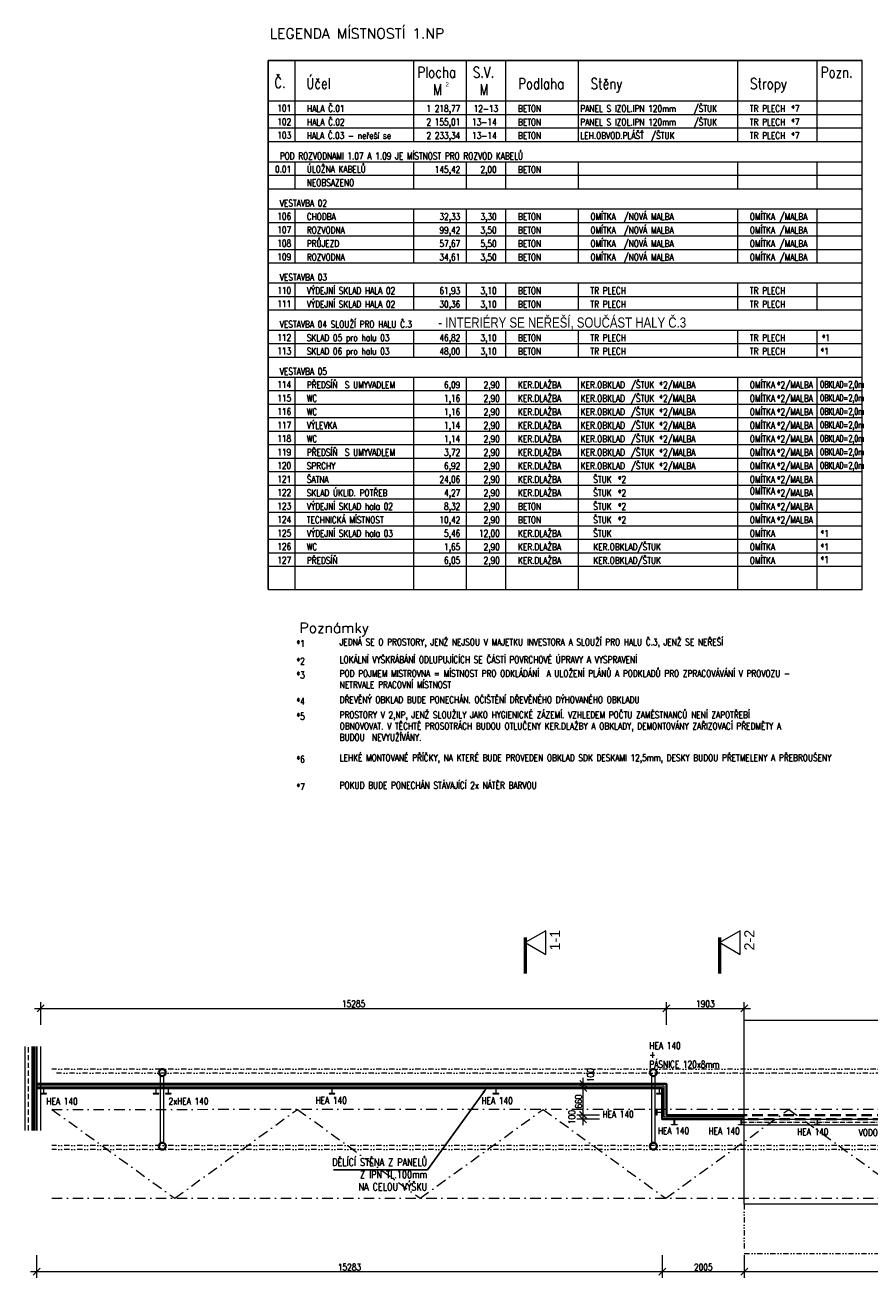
# Model space of a CAD drawing. Header units: millimetres. Extents: x -485339 to 350584, y -1189936 to 0.
# Tile 176 of 256: x 1354 to 21993, y -1145246 to -1114602. Entities that reach past the tile are written whole.
import ezdxf
from ezdxf import colors
from ezdxf.entities.mleader import LeaderData, LeaderLine
from ezdxf.enums import TextEntityAlignment as Align
from ezdxf.math import Vec2, Vec3

# ---------------------------------------------------------------- set-up
doc = ezdxf.new("R2010")
doc.units = ezdxf.units.MM
doc.header["$LTSCALE"] = 10
for name, pattern in [('ACAD_ISO10W100', [18.5, 12, -3, 0.5, -3]), ('DASHDOT', [25.4, 12.7, -6.35, 0, -6.35]), ('DĚLICÍ2', [15.875, 6.35, -3.175, 0, -3.175, 0, -3.175]), ('ČÁRKOVANÁ', [19.05, 12.7, -6.35]), ('ČÁRKOVANÁ2', [9.525, 6.35, -3.175])]:
    doc.linetypes.add(name, pattern=pattern)
doc.layers.get('Defpoints').update_dxf_attribs({"color": 201})
for name, color, linetype, lineweight in [('A_vybavení', 252, 'Continuous', 18), ('N_kóty', 10, 'Continuous', 18), ('N_popis', 10, 'Continuous', 18), ('N_čáry_dělící stěna', 212, 'ČÁRKOVANÁ', 35), ('N_čáry_obv.plášt', 212, 'Continuous', 18), ('N_čáry_obv.plášt_obrys', 212, 'Continuous', 35), ('N_čáry_plné', 10, 'Continuous', 18), ('St_popis', 250, 'Continuous', 18), ('St_sloupy_konstrukce haly', 5, 'Continuous', 35), ('St_čáry_nad', 250, 'DĚLICÍ2', 18), ('St_čáry_obrys', 5, 'Continuous', 35), ('St_čáry_osy', 250, 'DASHDOT', 18), ('St_čáry_plné', 250, 'Continuous', 18), ('St_čáry_pod', 250, 'ČÁRKOVANÁ2', 18)]:
    doc.layers.add(name, color=color, linetype=linetype, lineweight=lineweight)
for name, color, linetype, lineweight, true_color in [('BOURÁNÍ_POPIS', 7, 'Continuous', 18, 0xdba400), ('N_profily', 7, 'Continuous', 18, 0x2424ff), ('N_PROFILY_KOTY', 7, 'Continuous', 18, 0x2424ff)]:
    doc.layers.add(name, color=color, linetype=linetype, lineweight=lineweight, true_color=true_color)
doc.styles.add('A_slabé', font='txt')
doc.styles.add('Andy', font='arial.ttf')
doc.styles.add('ROMANS', font='romans.shx', dxfattribs={"width": 0.8})
doc.styles.get("Standard").update_dxf_attribs({"font": 'simplex.shx', "width": 0.8})
doc.linetypes.add('ZIGZAG', pattern='A,0.00254,-5.08,[131,ltypeshp.shx,S=5.08,R=0,X=-5.08,Y=0],-10.16,[131,ltypeshp.shx,S=5.08,R=180,X=5.08,Y=0],-5.08', length=20.32254)
doc.dimstyles.new('stavebníM100', dxfattribs={"dimtxt": 165, "dimasz": 170, "dimexe": 150, "dimexo": 100, "dimgap": 30, "dimtad": 1, "dimdec": 0, "dimtxsty": 'Standard', "dimblk": 'OBLIQUE', "dimcen": -2.5, "dimdle": 150, "dimclrd": 256, "dimclre": 256, "dimclrt": 256, "dimadec": 4, "dimazin": 0, "dimtfac": 1, "dimtdec": 0, "dimtmove": 2, "dimatfit": 3, "dimldrblk": 'OBLIQUE', "dimfxl": 400, "dimfxlon": 1, "dimlwd": -1, "dimlwe": -1, "dimarcsym": 0})

# ---------------------------------------------------------------- blocks, each defined once
blk = doc.blocks.new('*U6843')
at = {"layer": 'N_popis', "lineweight": 15, "style": 'ROMANS', "width": 0.55}
blk.add_text('OBKLAD=2,0m', height=165, rotation=0.0027, dxfattribs=at).set_placement((-486, -67))
blk = doc.blocks.new('*U6844')
at = {"layer": 'A_vybavení'}
for p in [(0, 0), (0, -330), (0, -660), (0, -990), (0, -1320), (0, -1650), (0, -1980)]:
    blk.add_blockref('*U6843', p, dxfattribs=at)
blk = doc.blocks.new('G$CD8A98CDB')
at = {"layer": 'St_sloupy_konstrukce haly', "color": 250, "lineweight": 18, "ltscale": 2}
for points in [[(-825, 0), (825, 0)], [(-825, -80), (825, -80)]]:
    blk.add_lwpolyline(points, dxfattribs=at)
at = {"layer": 'St_sloupy_konstrukce haly', "ltscale": 2}
for centre in [(-900, -40), (900, -40)]:
    blk.add_circle(centre, 85, dxfattribs=at)
blk = doc.blocks.new('_OBLIQUE')
at = {"color": 0, "linetype": 'ByBlock'}
blk.add_line((-0.5, -0.5), (0.5, 0.5), dxfattribs=at)
blk = doc.blocks.new('*D7745')
at = {"layer": 'Defpoints', "color": 0}
for p in [(17021, -1138634), (1736, -1141702), (17021, -1141702)]:
    blk.add_point(p, dxfattribs=at)
at = {"layer": 'N_kóty'}
for p, q in [((1586, -1138634), (17171, -1138634)), ((1736, -1139034), (1736, -1138484)), ((17021, -1139034), (17021, -1138484))]:
    blk.add_line(p, q, dxfattribs=at)
at = {"layer": 'N_kóty', "linetype": 'ByBlock', "xscale": 170, "yscale": 170, "zscale": 170, "rotation": 180}
blk.add_blockref('_OBLIQUE', (1736, -1138634), dxfattribs=at)
at = {"layer": 'N_kóty', "linetype": 'ByBlock', "xscale": 170, "yscale": 170, "zscale": 170}
blk.add_blockref('_OBLIQUE', (17021, -1138634), dxfattribs=at)
at = {"layer": 'N_kóty', "insert": (9379, -1138521), "char_height": 165, "attachment_point": 5}
blk.add_mtext('15285', dxfattribs=at)
blk = doc.blocks.new('*D7746')
at = {"layer": 'Defpoints', "color": 0}
for p in [(18924, -1138634), (18924, -1140142), (17021, -1141702)]:
    blk.add_point(p, dxfattribs=at)
at = {"layer": 'N_kóty'}
for p, q in [((16871, -1138634), (19074, -1138634)), ((17021, -1139034), (17021, -1138484)), ((18924, -1139034), (18924, -1138484))]:
    blk.add_line(p, q, dxfattribs=at)
at = {"layer": 'N_kóty', "linetype": 'ByBlock', "xscale": 170, "yscale": 170, "zscale": 170, "rotation": 180}
blk.add_blockref('_OBLIQUE', (17021, -1138634), dxfattribs=at)
at = {"layer": 'N_kóty', "linetype": 'ByBlock', "xscale": 170, "yscale": 170, "zscale": 170}
blk.add_blockref('_OBLIQUE', (18924, -1138634), dxfattribs=at)
at = {"layer": 'N_kóty', "insert": (17973, -1138521), "char_height": 165, "attachment_point": 5}
blk.add_mtext('1903', dxfattribs=at)
blk = doc.blocks.new('*D7747')
at = {"layer": 'Defpoints', "color": 0}
for p in [(14987, -1141242), (18924, -1141242), (18924, -1141342)]:
    blk.add_point(p, dxfattribs=at)
at = {"layer": 'N_kóty'}
for p, q in [((14987, -1141492), (14987, -1141092)), ((15387, -1141242), (14837, -1141242)), ((15387, -1141342), (14837, -1141342))]:
    blk.add_line(p, q, dxfattribs=at)
at = {"layer": 'N_kóty', "linetype": 'ByBlock', "xscale": 170, "yscale": 170, "zscale": 170}
for p, rotation in [((14987, -1141242), 90), ((14987, -1141342), 270)]:
    blk.add_blockref('_OBLIQUE', p, dxfattribs=dict(at, rotation=rotation))
at = {"layer": 'N_kóty', "insert": (14709, -1141292), "char_height": 165, "attachment_point": 5, "rotation": 90}
blk.add_mtext('100', dxfattribs=at)
blk = doc.blocks.new('*D7748')
at = {"layer": 'Defpoints', "color": 0}
for p in [(14989, -1140582), (16921, -1140582), (18924, -1141242)]:
    blk.add_point(p, dxfattribs=at)
at = {"layer": 'N_kóty'}
for p, q in [((14989, -1141392), (14989, -1140432)), ((15389, -1140582), (14839, -1140582)), ((15389, -1141242), (14839, -1141242))]:
    blk.add_line(p, q, dxfattribs=at)
at = {"layer": 'N_kóty', "linetype": 'ByBlock', "xscale": 170, "yscale": 170, "zscale": 170}
for p, rotation in [((14989, -1140582), 90), ((14989, -1141242), 270)]:
    blk.add_blockref('_OBLIQUE', p, dxfattribs=dict(at, rotation=rotation))
at = {"layer": 'N_kóty', "insert": (14876, -1140912), "char_height": 165, "attachment_point": 5, "rotation": 90}
blk.add_mtext('660', dxfattribs=at)
blk = doc.blocks.new('*D7749')
at = {"layer": 'Defpoints', "color": 0}
for p in [(14989, -1140482), (17021, -1140482), (16921, -1140582)]:
    blk.add_point(p, dxfattribs=at)
at = {"layer": 'N_kóty'}
for p, q in [((15389, -1140482), (14839, -1140482)), ((14989, -1140732), (14989, -1140332)), ((15389, -1140582), (14839, -1140582))]:
    blk.add_line(p, q, dxfattribs=at)
at = {"layer": 'N_kóty', "linetype": 'ByBlock', "xscale": 170, "yscale": 170, "zscale": 170}
for p, rotation in [((14989, -1140482), 90), ((14989, -1140582), 270)]:
    blk.add_blockref('_OBLIQUE', p, dxfattribs=dict(at, rotation=rotation))
at = {"layer": 'N_kóty', "insert": (15168, -1140264), "char_height": 165, "attachment_point": 5, "rotation": 90}
blk.add_mtext('100', dxfattribs=at)
blk = doc.blocks.new('G$C4E362255')
at = {"layer": 'St_čáry_nad', "ltscale": 2}
blk.add_lwpolyline([(0, -4500), (0, -5700), (21100, -5700), (22400, -5700), (22400, -3350), (21100, -3350)], dxfattribs=at)
at = {"layer": 'St_čáry_plné'}
blk.add_lwpolyline([(21100, -4500), (0, -4500), (0, 0), (21100, 0)], close=True, dxfattribs=at)
blk = doc.blocks.new('*D7778')
at = {"layer": 'Defpoints', "color": 0}
for p in [(18924, -1143422), (40024, -1144007), (18924, -1145069)]:
    blk.add_point(p, dxfattribs=at)
at = {"layer": 'N_kóty'}
for p, q in [((18924, -1144669), (18924, -1145219)), ((40024, -1144669), (40024, -1145219)), ((40174, -1145069), (18774, -1145069))]:
    blk.add_line(p, q, dxfattribs=at)
at = {"layer": 'N_kóty', "linetype": 'ByBlock', "xscale": 170, "yscale": 170, "zscale": 170, "rotation": 180}
blk.add_blockref('_OBLIQUE', (18924, -1145069), dxfattribs=at)
at = {"layer": 'N_kóty', "linetype": 'ByBlock', "xscale": 170, "yscale": 170, "zscale": 170}
blk.add_blockref('_OBLIQUE', (40024, -1145069), dxfattribs=at)
at = {"layer": 'N_kóty', "insert": (29474, -1144957), "char_height": 165, "attachment_point": 5}
blk.add_mtext('21100', dxfattribs=at)
blk = doc.blocks.new('*D7779')
at = {"layer": 'Defpoints', "color": 0}
for p in [(16919, -1141342), (18924, -1143422), (16919, -1145069)]:
    blk.add_point(p, dxfattribs=at)
at = {"layer": 'N_kóty'}
for p, q in [((16919, -1144669), (16919, -1145219)), ((18924, -1144669), (18924, -1145219)), ((19074, -1145069), (16769, -1145069))]:
    blk.add_line(p, q, dxfattribs=at)
at = {"layer": 'N_kóty', "linetype": 'ByBlock', "xscale": 170, "yscale": 170, "zscale": 170, "rotation": 180}
blk.add_blockref('_OBLIQUE', (16919, -1145069), dxfattribs=at)
at = {"layer": 'N_kóty', "linetype": 'ByBlock', "xscale": 170, "yscale": 170, "zscale": 170}
blk.add_blockref('_OBLIQUE', (18924, -1145069), dxfattribs=at)
at = {"layer": 'N_kóty', "insert": (17922, -1144957), "char_height": 165, "attachment_point": 5}
blk.add_mtext('2005', dxfattribs=at)
blk = doc.blocks.new('*D7780')
at = {"layer": 'Defpoints', "color": 0}
for p in [(1636, -1140582), (16919, -1141342), (1636, -1145069)]:
    blk.add_point(p, dxfattribs=at)
at = {"layer": 'N_kóty'}
for p, q in [((1636, -1144669), (1636, -1145219)), ((16919, -1144669), (16919, -1145219)), ((17069, -1145069), (1486, -1145069))]:
    blk.add_line(p, q, dxfattribs=at)
at = {"layer": 'N_kóty', "linetype": 'ByBlock', "xscale": 170, "yscale": 170, "zscale": 170, "rotation": 180}
blk.add_blockref('_OBLIQUE', (1636, -1145069), dxfattribs=at)
at = {"layer": 'N_kóty', "linetype": 'ByBlock', "xscale": 170, "yscale": 170, "zscale": 170}
blk.add_blockref('_OBLIQUE', (16919, -1145069), dxfattribs=at)
at = {"layer": 'N_kóty', "insert": (9278, -1144957), "char_height": 165, "attachment_point": 5}
blk.add_mtext('15283', dxfattribs=at)

msp = doc.modelspace()

# ---------------------------------------------------------------- linework, layer by layer
at = {"layer": 'N_profily', "lineweight": 18}
for points in [[(1800.5, -1140590.2), (1800.5, -1140713.2), (1734.5, -1140713.2), (1734.5, -1140721.7), (1874.5, -1140721.7), (1874.5, -1140713.2), (1808.5, -1140713.2), (1808.5, -1140590.2), (1874.5, -1140590.2), (1874.5, -1140581.7), (1734.5, -1140581.7), (1734.5, -1140590.2)], [(4550.5, -1140590.2), (4550.5, -1140713.2), (4484.5, -1140713.2), (4484.5, -1140721.7), (4624.5, -1140721.7), (4624.5, -1140713.2), (4558.5, -1140713.2), (4558.5, -1140590.2), (4624.5, -1140590.2), (4624.5, -1140581.7), (4484.5, -1140581.7), (4484.5, -1140590.2)], [(4850.5, -1140590.2), (4850.5, -1140713.2), (4784.5, -1140713.2), (4784.5, -1140721.7), (4924.5, -1140721.7), (4924.5, -1140713.2), (4858.5, -1140713.2), (4858.5, -1140590.2), (4924.5, -1140590.2), (4924.5, -1140581.7), (4784.5, -1140581.7), (4784.5, -1140590.2)], [(8850.5, -1140590.2), (8850.5, -1140713.2), (8784.5, -1140713.2), (8784.5, -1140721.7), (8924.5, -1140721.7), (8924.5, -1140713.2), (8858.5, -1140713.2), (8858.5, -1140590.2), (8924.5, -1140590.2), (8924.5, -1140581.7), (8784.5, -1140581.7), (8784.5, -1140590.2)], [(12850.5, -1140590.2), (12850.5, -1140713.2), (12784.5, -1140713.2), (12784.5, -1140721.7), (12924.5, -1140721.7), (12924.5, -1140713.2), (12858.5, -1140713.2), (12858.5, -1140590.2), (12924.5, -1140590.2), (12924.5, -1140581.7), (12784.5, -1140581.7), (12784.5, -1140590.2)], [(16845.9, -1140590.3), (16845.9, -1140713.3), (16779.9, -1140713.3), (16779.9, -1140721.8), (16919.9, -1140721.8), (16919.9, -1140713.3), (16853.9, -1140713.3), (16853.9, -1140590.3), (16919.9, -1140590.3), (16919.9, -1140581.8), (16779.9, -1140581.8), (16779.9, -1140590.3)], [(16911.9, -1140590.3), (16911.9, -1140713.3), (16919.9, -1140713.3), (16919.9, -1140590.3)], [(16911.4, -1141176), (16788.4, -1141176), (16788.4, -1141242), (16779.9, -1141242), (16779.9, -1141102), (16788.4, -1141102), (16788.4, -1141168), (16911.4, -1141168), (16911.4, -1141102), (16919.9, -1141102), (16919.9, -1141242), (16911.4, -1141242)], [(17210.5, -1141473.4), (17210.5, -1141350.4), (17144.5, -1141350.4), (17144.5, -1141341.9), (17284.5, -1141341.9), (17284.5, -1141350.4), (17218.5, -1141350.4), (17218.5, -1141473.4), (17284.5, -1141473.4), (17284.5, -1141481.9), (17144.5, -1141481.9), (17144.5, -1141473.4)], [(18850.5, -1141473.4), (18850.5, -1141350.4), (18784.5, -1141350.4), (18784.5, -1141341.9), (18924.5, -1141341.9), (18924.5, -1141350.4), (18858.5, -1141350.4), (18858.5, -1141473.4), (18924.5, -1141473.4), (18924.5, -1141481.9), (18784.5, -1141481.9), (18784.5, -1141473.4)], [(20700.5, -1141350.5), (20700.5, -1141473.5), (20634.5, -1141473.5), (20634.5, -1141482), (20774.5, -1141482), (20774.5, -1141473.5), (20708.5, -1141473.5), (20708.5, -1141350.5), (20774.5, -1141350.5), (20774.5, -1141342), (20634.5, -1141342), (20634.5, -1141350.5)]]:
    msp.add_lwpolyline(points, close=True, dxfattribs=at)
at = {"layer": 'N_profily', "linetype": 'ACAD_ISO10W100', "lineweight": 18}
msp.add_lwpolyline([(18858.5, -1141412), (40090.5, -1141412)], dxfattribs=at)
at = {"layer": 'N_profily', "lineweight": 18}
for points in [[(18924.5, -1141341.9), (40024.5, -1141341.9)], [(18924.5, -1141482), (40024.5, -1141482)]]:
    msp.add_lwpolyline(points, dxfattribs=at)
at = {"layer": 'N_čáry_dělící stěna', "ltscale": 2}
for points in [[(1634.5, -1140481.7), (17019.5, -1140481.7)], [(17019.5, -1140481.7), (17019.5, -1141241.9)], [(1634.5, -1140581.7), (16899.5, -1140581.7)], [(16920.3, -1140601.8), (16919.5, -1141341.9)], [(82519.5, -1141341.9), (16919.5, -1141341.9)], [(82619.5, -1141241.9), (17019.5, -1141241.9)]]:
    msp.add_lwpolyline(points, dxfattribs=at)
at = {"layer": 'N_čáry_obv.plášt', "linetype": 'ZIGZAG', "ltscale": 0.8}
for points in [[(1584.5, -1141614.9), (1584.5, -1139564.3)], [(18924.5, -1141291.9), (16969.5, -1141291.9), (16969.5, -1140531.7), (1634.5, -1140531.7)]]:
    msp.add_lwpolyline(points, dxfattribs=at)
at = {"layer": 'N_čáry_obv.plášt_obrys'}
for points in [[(1534.5, -1141614.9), (1534.5, -1139564.3)], [(1634.5, -1141614.9), (1634.5, -1139564.3)], [(18924.5, -1141241.9), (17019.5, -1141241.9), (17021.1, -1140481.7), (1636.1, -1140481.7)], [(18924.5, -1141341.9), (16919.5, -1141341.9), (16921.1, -1140581.7), (1636.1, -1140581.7)]]:
    msp.add_lwpolyline(points, dxfattribs=at)
at = {"layer": 'N_čáry_plné', "ltscale": 2}
msp.add_lwpolyline([(1354.5, -1141614.9), (1354.5, -1139564.3)], dxfattribs=at)
at = {"layer": 'St_popis', "lineweight": 25}
for q in [(21804.3, -1115463.9), (7289.1, -1128396.4), (7289.1, -1122289.7)]:
    msp.add_line((7289.1, -1115463.9), q, dxfattribs=at)
at = {"layer": 'St_popis'}
for p, q in [((7949.1, -1116453.8), (7949.1, -1115463.9)), ((10853.2, -1116453.8), (10853.2, -1115463.9)), ((12135.5, -1116453.8), (12135.5, -1115463.9)), ((13101.4, -1116453.8), (13101.4, -1115463.9)), ((14871.3, -1116453.8), (14871.3, -1115463.9)), ((18765.1, -1116453.8), (18765.1, -1115463.9)), ((20707.2, -1116453.8), (20707.2, -1115463.9)), ((21804.3, -1116453.8), (21804.3, -1115463.9)), ((21804.3, -1122289.7), (21804.3, -1115463.9)), ((7289.1, -1116453.8), (21804.3, -1116453.8)), ((21709.3, -1116453.8), (21709.9, -1116453.8)), ((21804.3, -1128396.4), (21804.3, -1116453.8)), ((7289.1, -1116783.8), (21804.3, -1116783.8)), ((7289.1, -1117113.8), (20707.2, -1117113.8)), ((7289.1, -1117113.8), (21804.3, -1117113.8)), ((7289.1, -1117443.8), (21804.3, -1117443.8)), ((7289.1, -1117943.8), (21804.3, -1117943.8)), ((7289.1, -1118273.8), (21804.3, -1118273.8)), ((7289.1, -1118603.8), (20707.2, -1118603.8)), ((7289.1, -1118603.8), (20707.2, -1118603.8)), ((7289.1, -1118603.8), (21804.3, -1118603.8)), ((7289.1, -1119094.5), (21804.3, -1119094.5)), ((7289.1, -1119424.5), (21804.3, -1119424.5)), ((7289.1, -1119754.5), (20707.2, -1119754.5)), ((7289.1, -1119754.5), (20707.2, -1119754.5)), ((7289.1, -1119754.5), (21804.3, -1119754.5)), ((7289.1, -1120084.5), (20707.2, -1120084.5)), ((7289.1, -1120084.5), (20707.2, -1120084.5)), ((7289.1, -1120084.5), (21804.3, -1120084.5)), ((7289.1, -1120414.5), (20707.2, -1120414.5)), ((7289.1, -1120414.5), (20707.2, -1120414.5)), ((7289.1, -1120414.5), (21804.3, -1120414.5)), ((7289.1, -1120905.2), (21804.3, -1120905.2)), ((7289.1, -1121235.2), (21804.3, -1121235.2)), ((7289.1, -1121565.2), (20707.2, -1121565.2)), ((7289.1, -1121565.2), (20707.2, -1121565.2)), ((7289.1, -1121565.2), (21804.3, -1121565.2)), ((8178.5, -1121565.2), (21596.6, -1121565.2)), ((8178.5, -1121565.2), (21596.6, -1121565.2)), ((7289.1, -1122056), (21804.3, -1122056)), ((7289.1, -1122386), (21804.3, -1122386)), ((7289.1, -1122716), (20707.2, -1122716)), ((7289.1, -1122716), (20707.2, -1122716)), ((7289.1, -1122716), (21804.3, -1122716)), ((7289.1, -1123206.7), (21804.3, -1123206.7)), ((7289.1, -1123536.7), (21804.3, -1123536.7)), ((7289.1, -1123866.7), (20707.2, -1123866.7)), ((7289.1, -1123866.7), (20707.2, -1123866.7)), ((7289.1, -1123866.7), (21804.3, -1123866.7)), ((7289.1, -1124196.7), (21804.3, -1124196.7)), ((7289.1, -1124526.7), (20707.2, -1124526.7)), ((7289.1, -1124526.7), (20707.2, -1124526.7)), ((7289.1, -1124526.7), (21804.3, -1124526.7)), ((7289.1, -1124856.6), (21804.3, -1124856.6)), ((7289.1, -1125186.6), (20707.2, -1125186.6)), ((7289.1, -1125186.6), (20707.2, -1125186.6)), ((7289.1, -1125186.6), (21804.3, -1125186.6)), ((7289.1, -1125516.6), (21804.3, -1125516.6)), ((7289.1, -1125846.6), (20707.2, -1125846.6)), ((7289.1, -1125846.6), (20707.2, -1125846.6)), ((7289.1, -1125846.6), (21804.3, -1125846.6)), ((7289.1, -1126176.6), (21804.3, -1126176.6)), ((7289.1, -1126506.6), (20707.2, -1126506.6)), ((7289.1, -1126506.6), (20707.2, -1126506.6)), ((7289.1, -1126506.6), (21804.3, -1126506.6)), ((7289.1, -1126836.6), (20707.2, -1126836.6)), ((7289.1, -1126836.6), (20707.2, -1126836.6)), ((7289.1, -1126836.6), (21804.3, -1126836.6)), ((7289.1, -1127166.6), (20707.2, -1127166.6)), ((7289.1, -1127166.6), (20707.2, -1127166.6)), ((7289.1, -1127166.6), (21804.3, -1127166.6)), ((7289.1, -1127496.5), (20707.2, -1127496.5)), ((7289.1, -1127496.5), (20707.2, -1127496.5)), ((7289.1, -1127496.5), (21804.3, -1127496.5)), ((7289.1, -1127826.5), (20707.2, -1127826.5)), ((7289.1, -1127826.5), (20707.2, -1127826.5)), ((7289.1, -1127826.5), (21804.3, -1127826.5)), ((7289.1, -1128396.4), (21804.3, -1128396.4))]:
    msp.add_line(p, q, dxfattribs=at)
at = {"layer": 'St_popis', "lineweight": 15}
for p, q in [((7949.1, -1117443.8), (7949.1, -1116453.8)), ((10853.2, -1117443.8), (10853.2, -1116453.8)), ((12135.5, -1117443.8), (12135.5, -1116453.8)), ((13101.4, -1117443.8), (13101.4, -1116453.8)), ((14871.3, -1117443.8), (14871.3, -1116453.8)), ((18765.1, -1117443.8), (18765.1, -1116453.8)), ((20707.2, -1117443.8), (20707.2, -1116453.8)), ((7949.1, -1118603.8), (7949.1, -1117943.8)), ((10853.2, -1118603.8), (10853.2, -1117943.8)), ((12135.5, -1118603.8), (12135.5, -1117943.8)), ((13101.4, -1118603.8), (13101.4, -1117943.8)), ((14871.3, -1118603.8), (14871.3, -1117943.8)), ((18765.1, -1118603.8), (18765.1, -1117943.8)), ((20707.2, -1118603.8), (20707.2, -1117943.8)), ((7949.1, -1120414.5), (7949.1, -1119094.5)), ((10853.2, -1120414.5), (10853.2, -1119094.5)), ((12135.5, -1120414.5), (12135.5, -1119094.5)), ((13101.4, -1120414.5), (13101.4, -1119094.5)), ((14871.3, -1120414.5), (14871.3, -1119094.5)), ((18765.1, -1120414.5), (18765.1, -1119094.5)), ((20707.2, -1120414.5), (20707.2, -1119094.5)), ((7949.1, -1121565.2), (7949.1, -1120905.2)), ((10853.2, -1121565.2), (10853.2, -1120905.2)), ((12135.5, -1121565.2), (12135.5, -1120905.2)), ((13101.4, -1121565.2), (13101.4, -1120905.2)), ((14871.3, -1121565.2), (14871.3, -1120905.2)), ((18765.1, -1121565.2), (18765.1, -1120905.2)), ((20707.2, -1121565.2), (20707.2, -1120905.2)), ((7949.1, -1122716), (7949.1, -1122056)), ((10853.2, -1122716), (10853.2, -1122056)), ((12135.5, -1122716), (12135.5, -1122056)), ((13101.4, -1122716), (13101.4, -1122056)), ((14871.3, -1122716), (14871.3, -1122056)), ((18765.1, -1122716), (18765.1, -1122056)), ((20707.2, -1122716), (20707.2, -1122056)), ((7949.1, -1128396.4), (7949.1, -1123206.7)), ((7949.1, -1123866.7), (7949.1, -1123206.7)), ((10853.2, -1128396.4), (10853.2, -1123206.7)), ((10853.2, -1123866.7), (10853.2, -1123206.7)), ((12135.5, -1128396.4), (12135.5, -1123206.7)), ((13101.4, -1128396.4), (13101.4, -1123206.7)), ((13101.4, -1123866.7), (13101.4, -1123206.7)), ((14871.3, -1128396.4), (14871.3, -1123206.7)), ((14871.3, -1123866.7), (14871.3, -1123206.7)), ((18765.1, -1128396.4), (18765.1, -1123206.7)), ((18765.1, -1123866.7), (18765.1, -1123206.7)), ((20707.2, -1128396.4), (20707.2, -1123206.7)), ((20707.2, -1123866.7), (20707.2, -1123206.7))]:
    msp.add_line(p, q, dxfattribs=at)
at = {"layer": 'St_popis', "linetype": 'DASHDOT', "ltscale": 2, "const_width": 83.3}
for points in [[(13574.8, -1136896.5), (13574.8, -1137787.7)], [(18324.5, -1136896.5), (18324.5, -1137787.7)]]:
    msp.add_lwpolyline(points, dxfattribs=at)
at = {"layer": 'St_popis'}
for points in [[(13574.8, -1137025.4), (14077.1, -1137315.4), (14077.1, -1136735.4)], [(18324.5, -1137025.4), (18826.8, -1137315.4), (18826.8, -1136735.4)]]:
    msp.add_lwpolyline(points, close=True, dxfattribs=at)
at = {"layer": 'St_čáry_nad', "ltscale": 2}
for points in [[(98064.2, -1140116.6), (2009.5, -1140116.6)], [(95331.7, -1140216.6), (2009.5, -1140216.6)], [(98064.2, -1141986.6), (2009.5, -1141986.6)], [(98064.2, -1142086.6), (2009.5, -1142086.6)]]:
    msp.add_lwpolyline(points, dxfattribs=at)
at = {"layer": 'St_čáry_osy', "ltscale": 2}
for points in [[(2009.5, -1141101.6), (98064.2, -1141088.7)], [(2009.5, -1141101.6), (5009.5, -1143274.1), (8009.5, -1141101.6)], [(8009.5, -1141101.6), (11005.2, -1143274.1), (14009.5, -1141101.6)], [(14009.5, -1141101.6), (17005.2, -1143274.1), (20009.5, -1141101.6)], [(20009.5, -1141101.6), (23005.2, -1143274.1), (26009.5, -1141101.6)], [(2009.5, -1143274.1), (98064.2, -1143261.2)]]:
    msp.add_lwpolyline(points, dxfattribs=at)
at = {"layer": 'St_čáry_plné', "ltscale": 2}
msp.add_lwpolyline([(1734.5, -1139564.3), (1734.5, -1141614.9)], dxfattribs=at)
at = {"layer": 'St_čáry_pod', "ltscale": 2}
msp.add_lwpolyline([(1434.5, -1141614.9), (1434.5, -1139564.3)], dxfattribs=at)

# ---------------------------------------------------------------- block references
at = {"layer": 'A_vybavení'}
msp.add_blockref('*U6844', (21260, -1123398.9), dxfattribs=at)
at = {"layer": 'St_sloupy_konstrukce haly', "ltscale": 2, "rotation": 90}
for p in [(4664.5, -1141101.6), (16664.5, -1141101.6)]:
    msp.add_blockref('G$CD8A98CDB', p, dxfattribs=at)
at = {"layer": 'St_čáry_obrys'}
msp.add_blockref('G$C4E362255', (18924.5, -1138921.9), dxfattribs=at)

# ---------------------------------------------------------------- texts
at = {"layer": 'BOURÁNÍ_POPIS', "lineweight": 15, "style": 'ROMANS', "width": 0.8}
for p in [(20786.2, -1127107.5), (20786.2, -1127437.5), (20786.2, -1127749.8)]:
    msp.add_text('*1', height=165, rotation=0.00269, dxfattribs=at).set_placement(p)
at = {"layer": 'N_popis', "lineweight": 15, "style": 'ROMANS', "width": 0.8}
for s, height, p in [('PANEL S IZOL.IPN 120mm', 164.997, (14918.8, -1116724.8)), ('*7', 165, (20069.6, -1116722)), ('PANEL S IZOL.IPN 120mm', 164.997, (14918.8, -1117054.8)), ('*7', 165, (20069.6, -1117052)), ('*7', 165, (20069.6, -1117382)), ('/NOVÁ MALBA', 164.997, (15975.3, -1119365.5)), ('/MALBA', 165, (19784.4, -1119365.5)), ('/NOVÁ MALBA', 164.997, (15975.3, -1119695.5)), ('/MALBA', 165, (19784.4, -1119695.5)), ('/NOVÁ MALBA', 164.997, (15975.3, -1120025.4)), ('/MALBA', 165, (19784.4, -1120025.4)), ('/NOVÁ MALBA', 164.997, (15975.3, -1120355.4)), ('/MALBA', 165, (19784.4, -1120355.4)), ('*1', 165, (20814.8, -1122326.9)), ('*1', 165, (20786.2, -1122656.9)), ('KER.DLAŽBA', 165, (13394.9, -1123477.6)), ('KER.OBKLAD', 165, (14927.6, -1123477.6)), ('*2/MALBA', 165, (16847.4, -1123477.6)), ('*2/MALBA', 165, (19716.4, -1123477.6)), ('KER.DLAŽBA', 165, (13394.9, -1123807.6)), ('KER.OBKLAD', 165, (14927.6, -1123807.6)), ('*2/MALBA', 165, (16847.4, -1123807.6)), ('*2/MALBA', 165, (19716.4, -1123807.6)), ('KER.DLAŽBA', 165, (13394.9, -1124137.6)), ('KER.OBKLAD', 165, (14927.6, -1124137.6)), ('*2/MALBA', 165, (16847.4, -1124137.6)), ('*2/MALBA', 165, (19716.4, -1124137.6)), ('VÝLEVKA', 165, (8235.7, -1124467.6)), ('KER.DLAŽBA', 165, (13394.9, -1124467.6)), ('KER.OBKLAD', 165, (14927.6, -1124467.6)), ('*2/MALBA', 165, (16847.4, -1124467.6)), ('*2/MALBA', 165, (19716.4, -1124467.6)), ('KER.DLAŽBA', 165, (13394.9, -1124797.6)), ('*2/MALBA', 165, (16847.4, -1124797.6)), ('*2/MALBA', 165, (19716.4, -1124797.6)), ('KER.DLAŽBA', 165, (13394.9, -1125127.6)), ('KER.OBKLAD', 165, (14927.6, -1124797.6)), ('KER.OBKLAD', 165, (14927.6, -1125127.6)), ('*2/MALBA', 165, (16847.4, -1125127.6)), ('*2/MALBA', 165, (19716.4, -1125127.6)), ('KER.DLAŽBA', 165, (13394.9, -1125457.6)), ('KER.OBKLAD', 165, (14927.6, -1125457.6)), ('*2/MALBA', 165, (16847.4, -1125457.6)), ('*2/MALBA', 165, (19716.4, -1125457.6)), ('KER.DLAŽBA', 165, (13394.9, -1125787.6)), ('*2', 165, (15832.7, -1125787.6)), ('*2/MALBA', 165, (19716.4, -1125787.6)), ('SKLAD ÚKLID. POTŘEB', 164.997, (8235.7, -1126117.5)), ('KER.DLAŽBA', 165, (13394.9, -1126117.5)), ('*2', 165, (15832.7, -1126117.5)), ('*2/MALBA', 165, (19716.4, -1126117.6)), ('*2', 165, (15832.7, -1126447.5)), ('*2/MALBA', 165, (19716.4, -1126447.6)), ('TECHNICKÁ MÍSTNOST', 164.997, (8235.7, -1126777.5)), ('*2', 165, (15832.7, -1126777.5)), ('*2/MALBA', 165, (19716.4, -1126777.6))]:
    msp.add_text(s, height=height, rotation=0.00269, dxfattribs=at).set_placement(p)
at = {"layer": 'N_PROFILY_KOTY', "lineweight": 18, "width": 0.8}
for s, p in [('HEA 140', (16604.5, -1139628)), ('+', (16604.5, -1139844.5)), ('PÁSNICE 120x8mm', (16604.5, -1140083)), ('HEA 140', (1875, -1140987)), ('2xHEA 140', (4859, -1140983.5)), ('HEA 140', (8449, -1140963)), ('HEA 140', (12503, -1140971)), ('HEA 140', (15458, -1141303.5)), ('HEA 140', (16812.5, -1141707)), ('HEA 140', (18048, -1141713)), ('HEA 140', (20214, -1141731)), ('VODOROVNÝ PROFIL', (21716.5, -1141749))]:
    msp.add_text(s, height=165, dxfattribs=at).set_placement(p)
at = {"layer": 'St_popis', "width": 0.8}
for s, height, style, p in [('Plocha', 264, 'ROMANS', (10938.5, -1115887.6)), ('S.V.', 264, 'ROMANS', (12292.6, -1115887.6)), ('Pozn.', 264, 'ROMANS', (20792.5, -1115887.6)), ('Č.', 264, 'ROMANS', (7441, -1116139.1)), ('Účel', 264, 'ROMANS', (8222.4, -1116160)), ('Podlaha', 264, 'ROMANS', (13402, -1116165.9)), ('Stěny', 264, 'ROMANS', (15171.8, -1116165.9)), ('Stropy', 264, 'ROMANS', (19065.6, -1116165.9)), ('M', 264, 'ROMANS', (11323.2, -1116313.1)), ('M', 264, 'ROMANS', (12456.1, -1116313.1)), ('- INTERIÉRY SE NEŘEŠÍ, SOUČÁST HALY Č.3', 250, 'Andy', (11448.9, -1121996.9))]:
    msp.add_text(s, height=height, dxfattribs=dict(at, style=style)).set_placement(p)
at = {"layer": 'St_popis', "style": 'A_slabé'}
msp.add_text('2', height=105.6, dxfattribs=at).set_placement((11626.7, -1116107.5))
at = {"layer": 'St_popis', "lineweight": 15, "style": 'ROMANS', "width": 0.8}
for s, p in [('101', (7855.2, -1116717.8)), ('1 218,77', (11985.2, -1116724.3)), ('12-13', (12911.9, -1116724.3)), ('102', (7855.2, -1117047.8)), ('2 155,01', (11985.2, -1117054.3)), ('13-14', (12874.6, -1117054.3)), ('103', (7855.2, -1117377.8)), ('2 233,34', (11985.2, -1117384.3)), ('13-14', (12874.6, -1117384.3)), ('0.01', (7855.2, -1118207.8)), ('145,42', (11985.2, -1118214.3)), ('2,00', (12874.6, -1118214.3)), ('106', (7855.2, -1119358.5)), ('32,33', (11985.2, -1119365)), ('3,30', (12874.6, -1119365)), ('107', (7855.2, -1119688.5)), ('99,42', (11985.2, -1119695)), ('3,50', (12874.6, -1119695)), ('108', (7855.2, -1120018.5)), ('57,67', (11985.2, -1120025)), ('5,50', (12874.6, -1120025)), ('109', (7855.2, -1120348.5)), ('34,61', (11985.2, -1120355)), ('3,50', (12874.6, -1120355)), ('110', (7855.2, -1121169.2)), ('61,93', (11985.2, -1121175.7)), ('3,10', (12874.6, -1121175.7)), ('111', (7855.2, -1121499.2)), ('30,36', (11985.2, -1121505.7)), ('3,10', (12874.6, -1121505.7)), ('112', (7855.2, -1122320)), ('46,82', (11985.2, -1122326.5)), ('3,10', (12874.6, -1122326.5)), ('113', (7855.2, -1122650)), ('48,00', (11985.2, -1122656.5)), ('3,10', (12874.6, -1122656.5)), ('114', (7855.2, -1123470.7)), ('6,09', (11985.2, -1123477.2)), ('2,90', (12951.1, -1123477.2)), ('115', (7855.2, -1123800.7)), ('1,16', (11985.2, -1123807.2)), ('2,90', (12951.1, -1123807.2)), ('116', (7855.2, -1124130.7)), ('1,16', (11985.2, -1124137.2)), ('2,90', (12951.1, -1124137.2)), ('117', (7855.2, -1124460.7)), ('1,14', (11985.2, -1124467.2)), ('2,90', (12951.1, -1124467.2)), ('118', (7855.2, -1124790.6)), ('1,14', (11985.2, -1124797.2)), ('2,90', (12951.1, -1124797.2)), ('119', (7855.2, -1125120.6)), ('3,72', (11985.2, -1125127.1)), ('2,90', (12951.1, -1125127.1)), ('120', (7855.2, -1125450.6)), ('6,92', (11985.2, -1125457.1)), ('2,90', (12951.1, -1125457.1)), ('121', (7855.2, -1125780.6)), ('24,06', (11985.2, -1125787.1)), ('2,90', (12951.1, -1125787.1)), ('122', (7855.2, -1126110.6)), ('4,27', (11985.2, -1126117.1)), ('2,90', (12951.1, -1126117.1)), ('123', (7855.2, -1126440.6)), ('8,32', (11985.2, -1126447.1)), ('2,90', (12951.1, -1126447.1)), ('124', (7855.2, -1126770.6)), ('10,42', (11985.2, -1126777.1)), ('2,90', (12951.1, -1126777.1)), ('125', (7855.2, -1127100.6)), ('5,46', (11985.2, -1127107.1)), ('12,00', (12951.1, -1127107.1)), ('126', (7855.2, -1127430.5)), ('1,65', (11985.2, -1127437.1)), ('2,90', (12951.1, -1127437.1)), ('127', (7855.2, -1127760.5)), ('6,05', (11985.2, -1127767)), ('2,90', (12951.1, -1127767))]:
    msp.add_text(s, height=165, rotation=0.00269, dxfattribs=at).set_placement(p, align=Align.RIGHT)
for s, height, p in [('HALA Č.01', 165, (8242.6, -1116724.8)), ('BETON', 165, (13394.9, -1116724.8)), ('/ŠTUK', 165, (17686.4, -1116724.8)), ('TR PLECH', 165, (19058.5, -1116724.8)), ('HALA Č.02', 165, (8242.6, -1117054.8)), ('BETON', 165, (13394.9, -1117054.8)), ('/ŠTUK', 165, (17686.4, -1117054.8)), ('TR PLECH', 165, (19058.5, -1117054.8)), ('HALA Č.03 - neřeší se', 164.997, (8235.7, -1117384.7)), ('BETON', 165, (13394.9, -1117384.7)), ('LEH.OBVOD.PLÁŠŤ', 164.997, (14918.8, -1117384.7)), ('/ŠTUK', 165, (16644.9, -1117384.7)), ('TR PLECH', 165, (19058.5, -1117384.7)), ('POD ROZVODNAMI 1.07 A 1.09 JE MÍSTNOST PRO ROZVOD KABELŮ', 164.997, (7575.7, -1117884.7)), ('ÚLOŽNA KABELŮ', 164.997, (8235.7, -1118206.3)), ('BETON', 165, (13394.9, -1118214.7)), ('NEOBSAZENO', 165, (8235.7, -1118536.3)), ('VESTAVBA 02', 164.997, (7575.7, -1119035.5)), ('CHODBA ', 165, (8235.7, -1119365.5)), ('BETON', 165, (13394.9, -1119365.5)), ('OMÍTKA ', 165, (15164.8, -1119365.5)), ('OMÍTKA', 165, (19058.5, -1119365.5)), ('ROZVODNA', 165, (8235.7, -1119695.5)), ('BETON', 165, (13394.9, -1119695.5)), ('OMÍTKA', 165, (15164.8, -1119695.5)), ('OMÍTKA', 165, (19058.5, -1119695.5)), ('PRŮJEZD', 165, (8235.7, -1120025.4)), ('BETON', 165, (13394.9, -1120025.4)), ('OMÍTKA', 165, (15164.8, -1120025.4)), ('OMÍTKA', 165, (19058.5, -1120025.4)), ('ROZVODNA', 165, (8235.7, -1120355.4)), ('BETON', 165, (13394.9, -1120355.4)), ('OMÍTKA', 165, (15164.8, -1120355.4)), ('OMÍTKA', 165, (19058.5, -1120355.4)), ('VESTAVBA 03', 164.997, (7575.7, -1120846.2)), ('VÝDEJNÍ SKLAD HALA 02', 164.997, (8235.7, -1121176.2)), ('BETON', 165, (13394.9, -1121176.2)), ('TR PLECH', 165, (15164.8, -1121176.2)), ('TR PLECH', 165, (19058.5, -1121176.2)), ('VÝDEJNÍ SKLAD HALA 02', 164.997, (8235.7, -1121506.2)), ('BETON', 165, (13394.9, -1121506.2)), ('TR PLECH', 165, (15164.8, -1121506.2)), ('TR PLECH', 165, (19058.5, -1121506.2)), ('VESTAVBA 04 SLOUŽÍ PRO HALU Č.3', 164.997, (7574.4, -1121996.9)), ('SKLAD 05 pro halu 03', 164.997, (8235.7, -1122326.9)), ('BETON', 165, (13394.9, -1122326.9)), ('TR PLECH', 165, (15164.8, -1122326.9)), ('TR PLECH', 165, (19058.5, -1122326.9)), ('SKLAD 06 pro halu 03', 164.997, (8235.7, -1122656.9)), ('BETON', 165, (13394.9, -1122656.9)), ('TR PLECH', 165, (15164.8, -1122656.9)), ('TR PLECH', 165, (19058.5, -1122656.9)), ('VESTAVBA 05', 164.997, (7575.7, -1123147.7)), ('PŘEDSÍŇ  S UMYVADLEM', 164.997, (8235.7, -1123477.6)), ('/ŠTUK', 165, (16151.4, -1123477.6)), ('OMÍTKA', 165, (19058.5, -1123477.6)), ('WC', 165, (8235.7, -1123807.6)), ('/ŠTUK', 165, (16151.4, -1123807.6)), ('OMÍTKA', 165, (19058.5, -1123807.6)), ('WC', 165, (8235.7, -1124137.6)), ('/ŠTUK', 165, (16151.4, -1124137.6)), ('OMÍTKA', 165, (19058.5, -1124137.6)), ('/ŠTUK', 165, (16151.4, -1124467.6)), ('OMÍTKA', 165, (19058.5, -1124467.6)), ('/ŠTUK', 165, (16151.4, -1124797.6)), ('OMÍTKA', 165, (19058.5, -1124797.6)), ('WC', 165, (8235.7, -1124797.6)), ('PŘEDSÍŇ  S UMYVADLEM', 164.997, (8235.7, -1125127.6)), ('/ŠTUK', 165, (16151.4, -1125127.6)), ('OMÍTKA', 165, (19058.5, -1125127.6)), ('OMÍTKA', 165, (19058.5, -1125457.6)), ('SPRCHY', 165, (8235.7, -1125457.6)), ('/ŠTUK', 165, (16151.4, -1125457.6)), ('ŠATNA ', 165, (8235.7, -1125787.6)), ('ŠTUK', 165, (15233.2, -1125787.6)), ('OMÍTKA', 165, (19058.5, -1125787.6)), ('ŠTUK', 165, (15233.2, -1126117.5)), ('OMÍTKA', 165, (19058.5, -1126072.5)), ('VÝDEJNÍ SKLAD hala 02', 164.997, (8235.7, -1126447.5)), ('BETON', 165, (13394.9, -1126447.5)), ('ŠTUK', 165, (15233.2, -1126447.5)), ('OMÍTKA', 165, (19058.5, -1126447.5)), ('BETON', 165, (13394.9, -1126777.5)), ('ŠTUK', 165, (15233.2, -1126777.5)), ('OMÍTKA', 165, (19058.5, -1126777.5)), ('VÝDEJNÍ SKLAD hala 03', 164.997, (8235.7, -1127107.5)), ('KER.DLAŽBA', 165, (13394.9, -1127107.5)), ('ŠTUK', 165, (15233.2, -1127107.5)), ('OMÍTKA', 165, (19058.5, -1127107.5)), ('WC', 165, (8235.7, -1127437.5)), ('KER.DLAŽBA', 165, (13394.9, -1127437.5)), ('KER.OBKLAD/ŠTUK', 164.997, (15233.2, -1127437.5)), ('OMÍTKA', 165, (19058.5, -1127437.5)), ('PŘEDSÍŇ', 165, (8235.7, -1127767.5)), ('KER.DLAŽBA', 165, (13394.9, -1127767.5)), ('KER.OBKLAD/ŠTUK', 164.997, (15233.2, -1127767.5)), ('OMÍTKA', 165, (19058.5, -1127767.5)), ('*1', 165, (7983.4, -1129799.8)), ('*2', 165, (7983.4, -1130229.9)), ('*3', 165, (7983.4, -1130568.2)), ('*4', 165, (7983.4, -1131209.2)), ('*5', 165, (7983.4, -1131578.8)), ('*6', 165, (7983.4, -1132628.3)), ('*7', 165, (7983.4, -1133301))]:
    msp.add_text(s, height=height, rotation=0.00269, dxfattribs=at).set_placement(p)
at = {"layer": 'St_popis', "style": 'Andy'}
for s, p in [('1-1', (14423.1, -1137218.5)), ('2-2', (19172.8, -1137218.5))]:
    msp.add_text(s, height=250, rotation=90, dxfattribs=at).set_placement(p)
at = {"layer": 'St_popis', "char_height": 250, "attachment_point": 1, "style": 'Andy'}
for s, insert in [('{\\Fromand|c0;LEGENDA MÍSTNOSTÍ 1.NP}', (7329.1, -1114682.9)), ('{\\Fromand|c0;Poznámky}', (8059, -1129208.3))]:
    msp.add_mtext(s, dxfattribs=dict(at, insert=insert))
at = {"layer": 'St_popis', "lineweight": 15, "width": 12080.669, "attachment_point": 1, "rotation": 0.00269, "style": 'ROMANS'}
for s, insert, char_height in [('JEDNÁ SE O PROSTORY, JENŽ NEJSOU V MAJETKU INVESTORA A SLOUŽÍ PRO HALU Č.3, JENŽ SE NEŘEŠÍ', (9038.8, -1129598.8), 164.997), ('LOKÁLNÍ VYŠKRÁBÁNÍ ODLUPUJÍCÍCH SE ČÁSTÍ POVRCHOVÉ ÚPRAVY A VYSPRAVENÍ', (9038.8, -1130028.9), 164.997), ('POD POJMEM MISTROVNA = MÍSTNOST PRO ODKLÁDÁNÍ  A ULOŽENÍ PLÁNŮ A PODKLADŮ PRO ZPRACOVÁVÁNÍ V PROVOZU - NETRVALE PRACOVNÍ MÍSTNOST', (9038.8, -1130367.2), 164.9972), ('DŘEVĚNÝ OBKLAD BUDE PONECHÁN. OČIŠTĚNÍ DŘEVĚNÉHO DÝHOVANÉHO OBKLADU', (9038.8, -1131008.2), 164.997), ('PROSTORY V 2,NP, JENŽ SLOUŽILY JAKO HYGIENICKÉ ZÁZEMÍ. VZHLEDEM POČTU ZAMĚSTNANCŮ NENÍ ZAPOTŘEBÍ OBNOVOVAT. V TĚCHTĚ PROSOTRÁCH BUDOU OTLUČENY KER.DLAŽBY A OBKLADY, DEMONTOVÁNY ZAŘIZOVACÍ PŘEDMĚTY A BUDOU  NEVYUŽÍVÁNY.', (9038.8, -1131377.9), 164.9972), ('LEHKÉ MONTOVANÉ PŘÍČKY, NA KTERÉ BUDE PROVEDEN OBKLAD SDK DESKAMI 12,5mm, DESKY BUDOU PŘETMELENY A PŘEBROUŠENY', (9038.8, -1132427.3), 164.9972), ('POKUD BUDE PONECHÁN STÁVAJÍCÍ 2x NÁTĚR BARVOU', (9038.8, -1133100), 164.997)]:
    msp.add_mtext(s, dxfattribs=dict(at, insert=insert, char_height=char_height))

# ---------------------------------------------------------------- dimensions: what is measured, and where the dimension line sits
at = {"layer": 'N_kóty'}
for base, p1, p2, picture, middle in [((17021.1, -1138634), (1736.1, -1141701.7), (17021.1, -1141701.7), '*D7745', (9378.6, -1138521.5)), ((18924.5, -1138634), (17021.1, -1141701.7), (18924.5, -1140141.9), '*D7746', (17972.8, -1138521.5)), ((1636.1, -1145069.2), (16919.5, -1141341.9), (1636.1, -1140581.7), '*D7780', (9277.8, -1144956.7)), ((16919.5, -1145069.2), (18924.5, -1143421.9), (16919.5, -1141341.9), '*D7779', (17922, -1144956.7)), ((18924.5, -1145069.2), (40024.5, -1144006.6), (18924.5, -1143421.9), '*D7778', (29474.5, -1144956.7))]:
    dim = msp.add_linear_dim(base=base, p1=p1, p2=p2, dimstyle='stavebníM100', dxfattribs=at)
    dim.commit()
    dim.dimension.update_dxf_attribs({"geometry": picture, "text_midpoint": middle})
dim = msp.add_linear_dim(base=(14988.5, -1140481.7), p1=(16921.1, -1140581.7), p2=(17021.1, -1140481.7), angle=90, dimstyle='stavebníM100', dxfattribs=at)
dim.commit()
dim.dimension.update_dxf_attribs({"geometry": '*D7749', "text_midpoint": (15168.3, -1140263.6), "dimtype": 160})
for base, p1, p2, picture, middle in [((14988.5, -1140581.7), (18924.5, -1141241.9), (16921.1, -1140581.7), '*D7748', (14876, -1140911.8)), ((14986.9, -1141241.9), (18924.5, -1141341.9), (18924.5, -1141241.9), '*D7747', (14709.4, -1141291.9))]:
    dim = msp.add_linear_dim(base=base, p1=p1, p2=p2, angle=90, dimstyle='stavebníM100', dxfattribs=at)
    dim.commit()
    dim.dimension.update_dxf_attribs({"geometry": picture, "text_midpoint": middle})

# ---------------------------------------------------------------- leaders
at = {"layer": 'N_popis'}
ml = msp.add_multileader_mtext('Standard', dxfattribs=at)
ml.set_content('DĚLÍCÍ STĚNA Z PANELŮ\\PZ IPN TL.100mm\\PNA CELOU VÝŠKU')
ml.set_leader_properties()
ml.build(insert=Vec2(0, 0))
ml.multileader.update_dxf_attribs({"text_left_attachment_type": 6, "text_right_attachment_type": 6, "arrow_head_size": 180})
ctx = ml.context
ctx.base_point, ctx.char_height, ctx.arrow_head_size, ctx.plane_origin = Vec3(8522, -1142581.9), 180, 180, Vec3(11966, -1141617.6)
ctx.left_attachment, ctx.right_attachment, ctx.text_align_type = 6, 6, 2
notes = []
notes.append((ctx, [(0, (1, 1, 0), (11187.7, -1142581.9), (-1, 0), 8, [(0, [(12656.1, -1140545.2)], 0, [])])]))
ctx.mtext.insert, ctx.mtext.alignment, ctx.mtext.flow_direction = Vec3(11177.7, -1142304.2), 3, 5
for ctx, leaders in notes:
    for number, flags, end, landing, length, lines in leaders:
        leader = LeaderData()
        leader.index, (leader.has_last_leader_line, leader.has_dogleg_vector, leader.attachment_direction) = number, flags
        leader.last_leader_point, leader.dogleg_vector, leader.dogleg_length = Vec3(end), Vec3(landing), length
        for number, points, colour, breaks in lines:
            line = LeaderLine()
            line.index, line.vertices, line.color, line.breaks = number, Vec3.list(points), colors.encode_raw_color(colour), breaks
            leader.lines.append(line)
        ctx.leaders.append(leader)

doc.saveas('drawing.dxf')
